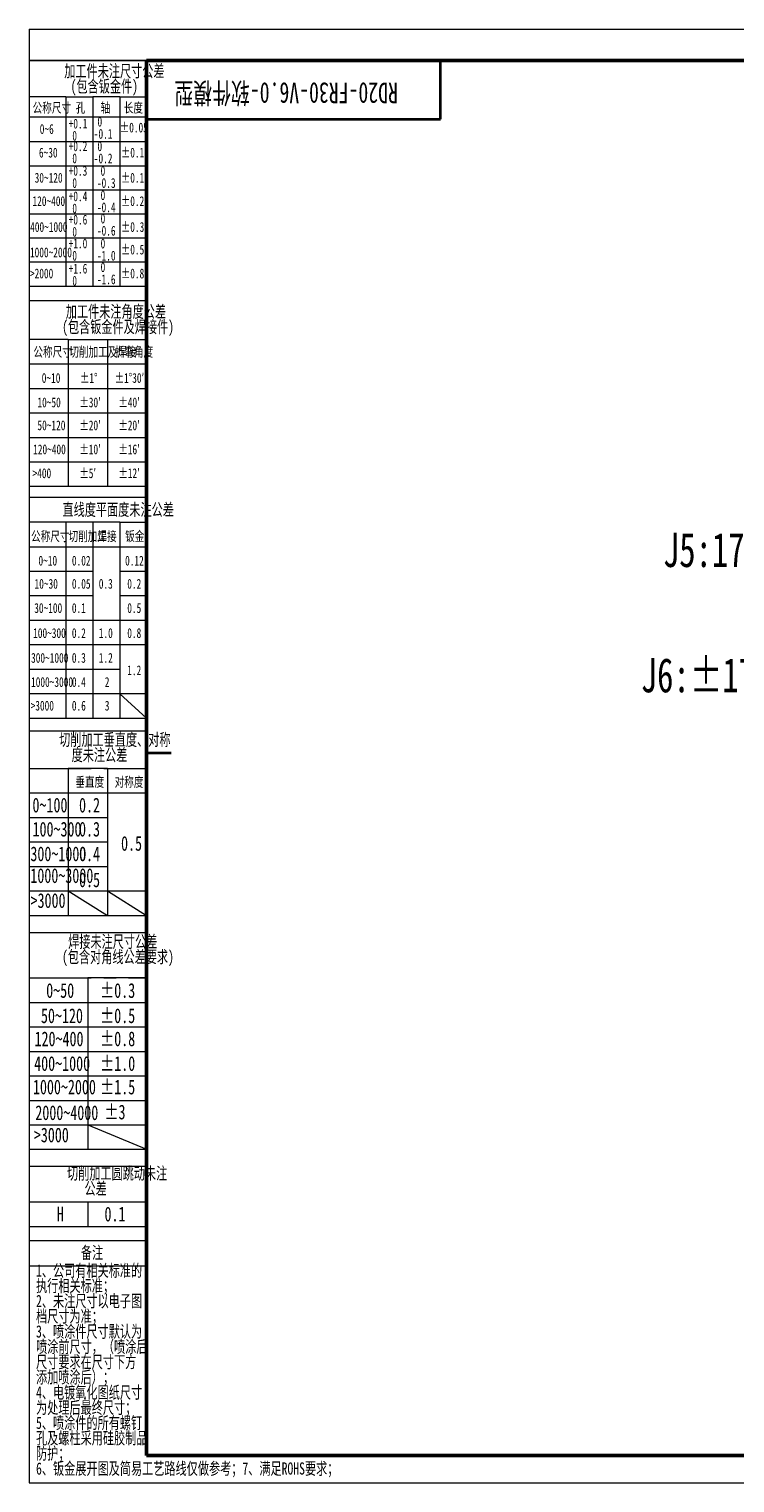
# Paper-space layout '图纸2' of a CAD drawing. Header units: millimetres. Extents: x 0 to 420, y 0 to 297.
# Tile 1 of 19: x 0 to 144, y 0 to 297. Entities that reach past the tile are written whole.
import ezdxf

# ---------------------------------------------------------------- set-up
doc = ezdxf.new("R2010")
doc.units = ezdxf.units.MM
doc.linetypes.add('CENTERX2', pattern=[20.32, 12.7, -2.54, 2.54, -2.54])
doc.layers.get('0').update_dxf_attribs({"lineweight": 18})
doc.layers.add('文字层', color=7, linetype='Continuous', lineweight=25)
doc.layers.add('标注层', color=150, linetype='Continuous', lineweight=18)
doc.styles.add('SLDTEXTSTYLE0', font='txt', dxfattribs={"width": 0.7})
doc.styles.add('SLDTEXTSTYLE1', font='txt', dxfattribs={"width": 0.7})

# ---------------------------------------------------------------- blocks, each defined once
blk = doc.blocks.new('SW_NOTE_25')
at = {"layer": '文字层', "color": 0, "char_height": 2.5, "attachment_point": 2, "style": 'SLDTEXTSTYLE0'}
for s, insert, width in [('加工件未注尺寸公差', (15.47, 3.22), 44.581), ('(包含钣金件)', (13.41, 0.11), 27.8631)]:
    blk.add_mtext(s, dxfattribs=dict(at, insert=insert, width=width))
blk = doc.blocks.new('SW_NOTE_26')
at = {"layer": '文字层', "color": 0, "char_height": 2, "attachment_point": 1, "style": 'SLDTEXTSTYLE1'}
for s, insert, width in [('-0.1', (0, 0.09), 7.4771), ('0', (0.75, 2.58), 1.6112)]:
    blk.add_mtext(s, dxfattribs=dict(at, insert=insert, width=width))
blk = doc.blocks.new('SW_NOTE_27')
at = {"layer": '文字层', "color": 0, "char_height": 2, "attachment_point": 1, "style": 'SLDTEXTSTYLE1'}
for s, insert, width in [('+0.1', (0, 2.58), 7.4302), ('0', (0.75, 0.09), 1.6112)]:
    blk.add_mtext(s, dxfattribs=dict(at, insert=insert, width=width))
blk = doc.blocks.new('SW_NOTE_28')
at = {"layer": '文字层', "color": 0, "char_height": 2, "attachment_point": 1, "style": 'SLDTEXTSTYLE1'}
for s, insert, width in [('+0.2', (0, 2.58), 7.5866), ('0', (0.75, 0.09), 1.6112)]:
    blk.add_mtext(s, dxfattribs=dict(at, insert=insert, width=width))
blk = doc.blocks.new('SW_NOTE_29')
at = {"layer": '文字层', "color": 0, "char_height": 2, "attachment_point": 1, "style": 'SLDTEXTSTYLE1'}
for s, insert, width in [('+0.3', (0, 2.58), 7.5866), ('0', (0.75, 0.09), 1.6112)]:
    blk.add_mtext(s, dxfattribs=dict(at, insert=insert, width=width))
blk = doc.blocks.new('SW_NOTE_30')
at = {"layer": '文字层', "color": 0, "char_height": 2, "attachment_point": 1, "style": 'SLDTEXTSTYLE1'}
for s, insert, width in [('+0.4', (0, 2.58), 7.6961), ('0', (0.75, 0.09), 1.6112)]:
    blk.add_mtext(s, dxfattribs=dict(at, insert=insert, width=width))
blk = doc.blocks.new('SW_NOTE_31')
at = {"layer": '文字层', "color": 0, "char_height": 2, "attachment_point": 1, "style": 'SLDTEXTSTYLE1'}
for s, insert, width in [('-0.2', (0, 0.09), 7.6335), ('0', (0.75, 2.58), 1.6112)]:
    blk.add_mtext(s, dxfattribs=dict(at, insert=insert, width=width))
blk = doc.blocks.new('SW_NOTE_32')
at = {"layer": '文字层', "color": 0, "char_height": 2, "attachment_point": 1, "style": 'SLDTEXTSTYLE1'}
for s, insert, width in [('-0.3', (0, 0.09), 7.6335), ('0', (0.75, 2.58), 1.6112)]:
    blk.add_mtext(s, dxfattribs=dict(at, insert=insert, width=width))
blk = doc.blocks.new('SW_NOTE_33')
at = {"layer": '文字层', "color": 0, "char_height": 2, "attachment_point": 1, "style": 'SLDTEXTSTYLE1'}
for s, insert, width in [('-0.4', (0, 0.09), 7.743), ('0', (0.75, 2.58), 1.6112)]:
    blk.add_mtext(s, dxfattribs=dict(at, insert=insert, width=width))
blk = doc.blocks.new('SW_NOTE_34')
at = {"layer": '文字层', "color": 0, "char_height": 2, "attachment_point": 1, "style": 'SLDTEXTSTYLE1'}
for s, insert, width in [('+0.6', (0, 2.58), 7.6335), ('0', (0.75, 0.09), 1.6112)]:
    blk.add_mtext(s, dxfattribs=dict(at, insert=insert, width=width))
blk = doc.blocks.new('SW_NOTE_35')
at = {"layer": '文字层', "color": 0, "char_height": 2, "attachment_point": 1, "style": 'SLDTEXTSTYLE1'}
for s, insert, width in [('-0.6', (0, 0.09), 7.6804), ('0', (0.75, 2.58), 1.6112)]:
    blk.add_mtext(s, dxfattribs=dict(at, insert=insert, width=width))
blk = doc.blocks.new('SW_NOTE_36')
at = {"layer": '文字层', "color": 0, "char_height": 2, "attachment_point": 1, "style": 'SLDTEXTSTYLE1'}
for s, insert, width in [('+1.0', (0, 2.58), 7.6335), ('0', (0.75, 0.09), 1.6112)]:
    blk.add_mtext(s, dxfattribs=dict(at, insert=insert, width=width))
blk = doc.blocks.new('SW_NOTE_37')
at = {"layer": '文字层', "color": 0, "char_height": 2, "attachment_point": 1, "style": 'SLDTEXTSTYLE1'}
for s, insert, width in [('-1.0', (0, 0.09), 7.6804), ('0', (0.75, 2.58), 1.6112)]:
    blk.add_mtext(s, dxfattribs=dict(at, insert=insert, width=width))
blk = doc.blocks.new('SW_NOTE_38')
at = {"layer": '文字层', "color": 0, "char_height": 2, "attachment_point": 1, "style": 'SLDTEXTSTYLE1'}
for s, insert, width in [('+1.6', (0, 2.58), 7.6335), ('0', (0.75, 0.09), 1.6112)]:
    blk.add_mtext(s, dxfattribs=dict(at, insert=insert, width=width))
blk = doc.blocks.new('SW_NOTE_39')
at = {"layer": '文字层', "color": 0, "char_height": 2, "attachment_point": 1, "style": 'SLDTEXTSTYLE1'}
for s, insert, width in [('-1.6', (0, 0.09), 7.6804), ('0', (0.75, 2.58), 1.6112)]:
    blk.add_mtext(s, dxfattribs=dict(at, insert=insert, width=width))
blk = doc.blocks.new('SW_NOTE_40')
at = {"layer": '文字层', "color": 0, "char_height": 2.5, "attachment_point": 2, "style": 'SLDTEXTSTYLE0'}
for s, insert, width in [('加工件未注角度公差', (15.47, 3.22), 44.581), ('(包含钣金件及焊接件)', (15.91, 0.11), 47.8855)]:
    blk.add_mtext(s, dxfattribs=dict(at, insert=insert, width=width))
blk = doc.blocks.new('SW_NOTE_41')
at = {"layer": '文字层', "color": 0, "char_height": 2.5, "attachment_point": 2, "style": 'SLDTEXTSTYLE0'}
for s, insert, width in [('切削加工垂直度、对称', (17.19, 3.22), 49.6257), ('度未注公差', (14.06, 0.11), 24.5782)]:
    blk.add_mtext(s, dxfattribs=dict(at, insert=insert, width=width))
blk = doc.blocks.new('SW_NOTE_42')
at = {"layer": '文字层', "color": 0, "char_height": 2.5, "attachment_point": 2, "style": 'SLDTEXTSTYLE0'}
for s, insert, width in [('焊接未注尺寸公差', (13.75, 3.22), 39.5559), ('(包含对角线公差要求)', (14.82, 0.11), 47.8855)]:
    blk.add_mtext(s, dxfattribs=dict(at, insert=insert, width=width))
blk = doc.blocks.new('SW_NOTE_43')
at = {"layer": '文字层', "color": 0, "char_height": 2.5, "attachment_point": 2, "style": 'SLDTEXTSTYLE0'}
for s, insert, width in [('切削加工圆跳动未注', (15.47, 3.22), 44.6201), ('公差', (11.09, 0.11), 9.3855)]:
    blk.add_mtext(s, dxfattribs=dict(at, insert=insert, width=width))
blk = doc.blocks.new('SW_NOTE_44')
at = {"layer": '文字层', "color": 0, "char_height": 2.5, "attachment_point": 1, "style": 'SLDTEXTSTYLE0'}
for s, insert, width in [('1、公司有相关标准的', (0, 3.22), 46.595), ('执行相关标准；', (0, 0.11), 31.1676), ('2、未注尺寸以电子图', (0, -3), 46.8687), ('档尺寸为准；', (0, -6.11), 26.1425), ('3、喷涂件尺寸默认为', (0, -9.22), 47.0056), ('喷涂前尺寸，（喷涂后', (0, -12.33), 49.2933), ('尺寸要求在尺寸下方', (0, -15.44), 44.6788), ('添加喷涂后）；', (0, -18.56), 31.1285), ('4、电镀氧化图纸尺寸', (0, -21.67), 47.1034), ('为处理后最终尺寸；', (0, -24.78), 41.1201), ('5、喷涂件的所有螺钉', (0, -27.89), 47.0447), ('孔及螺柱采用硅胶制品', (0, -31), 49.3324), ('防护；', (0, -34.11), 10.8324)]:
    blk.add_mtext(s, dxfattribs=dict(at, insert=insert, width=width))

psp = doc.layouts.new('图纸2')

# ---------------------------------------------------------------- linework, layer by layer
at = {"color": 7, "linetype": 'Continuous', "lineweight": 18}
for p, q in [((-0.0005116, 297.3965803), (419.992988, 297.3965803)), ((-0.0005116, 297.3965803), (-0.0005116, 0.3965803)), ((-0.0005116, 0.3965803), (419.992988, 0.3965803))]:
    psp.add_line(p, q, dxfattribs=at)
at = {"color": 1, "linetype": 'Continuous', "lineweight": 18}
for p, q in [((-0.0005116, 290.9894456), (-0.0005116, 0.3965803)), ((7.4931136, 283.5731394), (-0.0005116, 283.5731394)), ((7.4931136, 283.5731394), (7.4931136, 279.5731394)), ((7.4931136, 283.5731394), (12.9940519, 283.5731394)), ((12.9940519, 283.5731394), (12.9940519, 244.8997176)), ((18.4949902, 283.5731394), (12.9940519, 283.5731394)), ((18.4949902, 283.5731394), (18.4949902, 244.8997176)), ((18.4949902, 283.5731394), (23.9959285, 283.5731394)), ((-0.0040715, 279.4491781), (23.9959285, 279.4491781)), ((7.4931136, 279.9544775), (7.4931136, 244.8997176)), ((-0.0040715, 274.4004267), (23.9959285, 274.4004267)), ((-0.0040715, 269.4836419), (23.9959285, 269.4836419)), ((-0.0040715, 264.566857), (23.9959285, 264.566857)), ((-0.0040715, 259.6500722), (23.9959285, 259.6500722)), ((-0.0040715, 254.7332873), (23.9959285, 254.7332873)), ((-0.0040715, 249.8165025), (23.9959285, 249.8165025)), ((-0.0040715, 244.8997176), (23.9959285, 244.8997176)), ((-0.0005116, 241.9716584), (23.9959285, 241.9716584)), ((7.992988, 233.9945961), (-0.0005116, 233.9945961)), ((7.992988, 233.9945961), (7.992988, 203.9945961)), ((7.992988, 233.9945961), (15.992988, 233.9945961)), ((15.992988, 233.9945961), (15.992988, 203.9945961)), ((15.992988, 233.9945961), (23.9959285, 233.9945961)), ((-0.0005116, 228.9945961), (23.9959285, 228.9945961)), ((-0.0005116, 223.9945961), (23.9959285, 223.9945961)), ((-0.0005116, 218.9945961), (23.9959285, 218.9945961)), ((-0.0005116, 213.9945961), (23.9959285, 213.9945961)), ((-0.0005116, 208.9945961), (23.9959285, 208.9945961)), ((-0.0005116, 203.9945961), (23.9959285, 203.9945961)), ((-0.0005116, 201.7401775), (23.9959285, 201.7401775)), ((7.4959285, 196.6533284), (-0.0005116, 196.6533284)), ((7.4959285, 196.6533284), (7.4959285, 156.6533284)), ((12.9959285, 196.6533284), (7.4959285, 196.6533284)), ((12.9959285, 196.6533284), (12.9959285, 156.6533284)), ((18.4959285, 196.6533284), (12.9959285, 196.6533284)), ((18.4959285, 196.6533284), (18.4959285, 156.6533284)), ((18.4959285, 196.6533284), (23.9959285, 196.6533284)), ((-0.0005116, 191.6533284), (23.9959285, 191.6533284)), ((-0.0005116, 186.6533284), (12.9959285, 186.6533284)), ((18.4959285, 186.6533284), (23.9959285, 186.6533284)), ((-0.0005116, 181.6533284), (12.9959285, 181.6533284)), ((18.4959285, 181.6533284), (23.9937136, 181.6533284)), ((-0.0005116, 176.6533284), (23.9959285, 176.6533284)), ((-0.0005116, 171.6533284), (23.9959285, 171.6533284)), ((-0.0047971, 166.6533284), (18.4959285, 166.6533284)), ((-0.0005116, 161.6533284), (23.9959285, 161.6533284)), ((18.4959285, 161.5922836), (23.9959285, 156.6533284)), ((-0.0005116, 156.6533284), (23.9959285, 156.6533284)), ((-0.0005116, 154.0076482), (23.9959285, 154.0076482)), ((-0.0005116, 146.3426371), (7.9983017, 146.3426371)), ((7.9983017, 146.3426371), (7.9983017, 116.3343986)), ((15.9971151, 146.3426371), (7.9983017, 146.3426371)), ((15.9971151, 146.3426371), (15.9971151, 116.3343986)), ((15.9971151, 146.3426371), (23.9959285, 146.3426371)), ((-0.0005116, 141.3426371), (23.9959285, 141.3426371)), ((-0.0065706, 136.3409894), (15.9971151, 136.3409894)), ((-0.0065706, 131.3393417), (15.9971151, 131.3393417)), ((-0.0065706, 126.337694), (15.9971151, 126.337694)), ((-0.0005116, 121.3360463), (23.9959285, 121.3360463)), ((7.9983017, 121.3360463), (15.9971151, 116.3343986)), ((15.9971151, 121.3267832), (23.9959285, 116.3343986)), ((-0.0005116, 116.3343986), (23.9959285, 116.3343986)), ((23.9959285, 116.3343986), (23.9691976, 116.4222433)), ((-0.0005116, 112.8638203), (23.9959285, 112.8638203)), ((-0.0005116, 103.5514552), (11.9977084, 103.5514552)), ((11.9977084, 103.5514552), (11.9977084, 68.5514552)), ((23.9959285, 103.5514552), (11.9977084, 103.5514552)), ((-0.0005116, 98.5514552), (23.9959285, 98.5514552)), ((-0.0005116, 93.5514552), (23.9959285, 93.5514552)), ((-0.0005116, 88.5514552), (23.9959285, 88.5514552)), ((-0.0005116, 83.5514552), (23.9959285, 83.5514552)), ((-0.0005116, 78.5514552), (23.9959285, 78.5514552)), ((-0.0005116, 73.5514552), (23.9959285, 73.5514552)), ((11.9977084, 73.5421789), (23.9959285, 68.5514552)), ((-0.0005116, 68.5514552), (23.9959285, 68.5514552)), ((-0.0005116, 65.0930544), (23.9959285, 65.0930544)), ((-0.0005116, 57.8027957), (23.9959285, 57.8027957)), ((11.9977084, 57.8027957), (11.9977084, 52.8027957)), ((-0.0005116, 52.8027957), (23.9959285, 52.8027957)), ((-0.0005116, 49.9051424), (23.9959285, 49.9051424)), ((-0.0005116, 44.7514724), (23.9959285, 44.7514724))]:
    psp.add_line(p, q, dxfattribs=at)
at = {"color": 7, "linetype": 'Continuous', "lineweight": 50}
for p, q in [((23.9959285, 5.9894456), (23.9959285, 290.9894456)), ((23.9959285, 290.9894456), (413.9959285, 290.9894456)), ((23.9959285, 5.9894456), (413.9959285, 5.9894456))]:
    psp.add_line(p, q, dxfattribs=at)
at = {"color": 7, "linetype": 'Continuous', "lineweight": 35}
for p, q in [((83.9959285, 278.9894456), (83.9959285, 290.9894456)), ((23.9959285, 278.9894456), (83.9959285, 278.9894456)), ((28.9959285, 149.4894456), (23.9959285, 149.4894456))]:
    psp.add_line(p, q, dxfattribs=at)
at = {"color": 1, "linetype": 'CENTERX2', "lineweight": 18}
for p, q in [((-0.0005116, 146.3426371), (23.9959285, 146.3426371)), ((-0.0005116, 103.5514552), (23.9959285, 103.5514552))]:
    psp.add_line(p, q, dxfattribs=at)
at = {"layer": '文字层', "color": 1}
psp.add_line((23.9959285, 290.9894456), (-0.0005116, 290.9894456), dxfattribs=at)

# ---------------------------------------------------------------- block references
for name, p in [('SW_NOTE_25', (1.9438925, 286.8567313)), ('SW_NOTE_26', (13.2128282, 276.9051043)), ('SW_NOTE_27', (8.0717982, 276.5087901)), ('SW_NOTE_28', (8.0717982, 271.887177)), ('SW_NOTE_31', (13.2128282, 271.8871772)), ('SW_NOTE_29', (8.0717982, 266.86071)), ('SW_NOTE_32', (13.8473056, 266.8607098)), ('SW_NOTE_33', (13.8473056, 261.8970567)), ('SW_NOTE_30', (8.0717982, 261.6614004)), ('SW_NOTE_34', (8.0717982, 256.8879708)), ('SW_NOTE_35', (13.8486944, 257.1118467)), ('SW_NOTE_36', (8.0717982, 252.0137554)), ('SW_NOTE_37', (13.8486944, 252.0137552)), ('SW_NOTE_38', (8.0717982, 246.8803593)), ('SW_NOTE_39', (13.8486944, 247.186944)), ('SW_NOTE_40', (2.2567071, 237.725105)), ('SW_NOTE_41', (0.3081687, 150.2698825)), ('SW_NOTE_42', (3.3266297, 109.0139617)), ('SW_NOTE_43', (2.5026855, 61.6803079)), ('SW_NOTE_44', (1.4141445, 41.8149058))]:
    psp.add_blockref(name, p, dxfattribs=at)

# ---------------------------------------------------------------- texts
at = {"color": 7, "linetype": 'Continuous', "lineweight": 0, "insert": (52.4882003, 282.2252771), "char_height": 4.233333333, "width": 96.647709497, "attachment_point": 2, "rotation": 180, "style": 'SLDTEXTSTYLE0'}
psp.add_mtext('RD20-FR30-V6.0-软件模型', dxfattribs=at)
at = {"layer": '文字层', "color": 1}
for s, insert, char_height, width, attachment_point, style in [('公称尺寸', (0.7236689, 282.3304405), 2, 15.517318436, 1, 'SLDTEXTSTYLE0'), ('孔', (9.5078437, 282.3304405), 2, 3.660335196, 1, 'SLDTEXTSTYLE0'), ('轴', (14.5989393, 282.3304405), 2, 3.550837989, 1, 'SLDTEXTSTYLE0'), ('长度', (19.3231518, 282.3304405), 2, 7.602234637, 1, 'SLDTEXTSTYLE0'), ('0~6', (2.1717435, 277.9823416), 2, 5.615642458, 1, 'SLDTEXTSTYLE1'), ('%%P0.05', (18.5342629, 278.2887327), 2, 11.137430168, 1, 'SLDTEXTSTYLE1'), ('%%P0.1', (18.7483429, 273.1627268), 2, 8.97877095, 1, 'SLDTEXTSTYLE1'), ('6~30', (2.0084829, 273.1627268), 2, 7.617877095, 1, 'SLDTEXTSTYLE1'), ('30~120', (1.1293163, 268.0191099), 2, 11.575418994, 1, 'SLDTEXTSTYLE1'), ('%%P0.15', (18.7483429, 268.0191099), 2, 11.137430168, 1, 'SLDTEXTSTYLE1'), ('120~400', (0.6904278, 263.2549891), 2, 13.358659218, 1, 'SLDTEXTSTYLE1'), ('%%P0.2', (18.7483429, 263.2549891), 2, 9.135195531, 1, 'SLDTEXTSTYLE1'), ('400~1000', (0.2099909, 257.9708919), 2, 15.673743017, 1, 'SLDTEXTSTYLE1'), ('%%P0.3', (18.7483429, 257.9708919), 2, 9.135195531, 1, 'SLDTEXTSTYLE1'), ('1000~2000', (0.1711014, 252.7824427), 2, 17.363128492, 1, 'SLDTEXTSTYLE1'), ('%%P0.5', (18.7483429, 253.3619854), 2, 9.135195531, 1, 'SLDTEXTSTYLE1'), ('>2000', (0.1711014, 248.469112), 2, 9.541899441, 1, 'SLDTEXTSTYLE1'), ('%%P0.8', (18.7483429, 248.469112), 2, 9.150837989, 1, 'SLDTEXTSTYLE1'), ('公称尺寸', (0.8728681, 232.4656021), 2, 15.517318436, 1, 'SLDTEXTSTYLE0'), ('切削加工及焊接', (8.2028679, 232.4656021), 2, 27.734078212, 1, 'SLDTEXTSTYLE0'), ('折弯角度', (17.4941762, 232.4656021), 2, 15.595530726, 1, 'SLDTEXTSTYLE0'), ('0~10', (2.5803191, 227.1224266), 2, 7.617877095, 1, 'SLDTEXTSTYLE1'), ('%%P1%%D', (10.4111039, 227.1224266), 2, 6.83575419, 1, 'SLDTEXTSTYLE1'), ('%%P1%%D30′', (17.4941762, 227.1224266), 2, 14.625698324, 1, 'SLDTEXTSTYLE0'), ('10~50', (1.7025413, 222.1322214), 2, 9.354189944, 1, 'SLDTEXTSTYLE1'), ('%%P30′', (10.2791595, 222.1322214), 2, 8.618994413, 1, 'SLDTEXTSTYLE0'), ('%%P40′', (18.2441761, 222.1322214), 2, 8.618994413, 1, 'SLDTEXTSTYLE0'), ('50~120', (1.7025413, 217.449122), 2, 11.575418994, 1, 'SLDTEXTSTYLE1'), ('%%P20′', (10.2791595, 217.449122), 2, 8.618994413, 1, 'SLDTEXTSTYLE0'), ('%%P20′', (18.2441761, 217.449122), 2, 8.618994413, 1, 'SLDTEXTSTYLE0'), ('120~400', (0.8247642, 212.5439182), 2, 13.358659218, 1, 'SLDTEXTSTYLE1'), ('%%P10′', (10.2791595, 212.5439182), 2, 8.618994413, 1, 'SLDTEXTSTYLE0'), ('%%P16′', (18.2455649, 212.5439182), 2, 8.618994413, 1, 'SLDTEXTSTYLE0'), ('>400', (0.7005306, 207.6612589), 2, 7.539664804, 1, 'SLDTEXTSTYLE1'), ('%%P5′', (10.2791595, 207.6612589), 2, 6.616759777, 1, 'SLDTEXTSTYLE0'), ('%%P12′', (18.2455649, 207.6612589), 2, 8.618994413, 1, 'SLDTEXTSTYLE0'), ('直线度平面度未注公差', (18.1914102, 200.48856), 2.5, 49.547486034, 2, 'SLDTEXTSTYLE0'), ('公称尺寸', (0.3969858, 194.797927), 2, 15.517318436, 1, 'SLDTEXTSTYLE0'), ('切削加工', (8.0499514, 194.797927), 2, 15.658100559, 1, 'SLDTEXTSTYLE0'), ('焊接', (13.9446838, 194.797927), 2, 7.680446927, 1, 'SLDTEXTSTYLE0'), ('钣金', (19.6093315, 194.797927), 2, 7.711731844, 1, 'SLDTEXTSTYLE0'), ('0~10', (1.9088555, 189.8071221), 2, 7.617877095, 1, 'SLDTEXTSTYLE1'), ('0.02', (8.7386836, 189.8071221), 2, 7.570949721, 1, 'SLDTEXTSTYLE1'), ('0.12', (19.6051649, 189.8071221), 2, 7.570949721, 1, 'SLDTEXTSTYLE1'), ('10~30', (1.1075207, 185.0771701), 2, 9.354189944, 1, 'SLDTEXTSTYLE1'), ('0.05', (8.7386836, 185.0771701), 2, 7.570949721, 1, 'SLDTEXTSTYLE1'), ('0.3', (14.2289582, 185.0771701), 2, 5.568715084, 1, 'SLDTEXTSTYLE1'), ('0.2', (20.0440538, 185.0771701), 2, 5.568715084, 1, 'SLDTEXTSTYLE1'), ('30~100', (1.0481625, 180.1230744), 2, 11.575418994, 1, 'SLDTEXTSTYLE1'), ('0.1', (8.7268543, 180.1230744), 2, 5.412290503, 1, 'SLDTEXTSTYLE1'), ('0.5', (20.0440538, 180.1230744), 2, 5.568715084, 1, 'SLDTEXTSTYLE1'), ('100~300', (0.8247642, 175.0026337), 2, 13.358659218, 1, 'SLDTEXTSTYLE1'), ('0.2', (8.7268543, 175.0026337), 2, 5.568715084, 1, 'SLDTEXTSTYLE1'), ('1.0', (14.2289582, 175.0026337), 2, 5.34972067, 1, 'SLDTEXTSTYLE1'), ('0.8', (20.0440538, 175.0026337), 2, 5.584357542, 1, 'SLDTEXTSTYLE1'), ('300~1000', (0.3984465, 169.9444527), 2, 15.579888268, 1, 'SLDTEXTSTYLE1'), ('0.3', (8.7268543, 169.9444527), 2, 5.568715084, 1, 'SLDTEXTSTYLE1'), ('1.2', (14.2289582, 169.9444527), 2, 5.302793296, 1, 'SLDTEXTSTYLE1'), ('1.2', (20.0412761, 167.4097502), 2, 5.302793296, 1, 'SLDTEXTSTYLE1'), ('1000~3000', (0.3984465, 165.0119882), 2, 17.363128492, 1, 'SLDTEXTSTYLE1'), ('0.4', (8.7268543, 165.0119882), 2, 5.678212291, 1, 'SLDTEXTSTYLE1'), ('2', (15.4540336, 165.0119882), 2, 1.548603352, 1, 'SLDTEXTSTYLE1'), ('>3000', (0.3081687, 160.1784463), 2, 9.541899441, 1, 'SLDTEXTSTYLE1'), ('0.6', (8.7268543, 160.1784463), 2, 5.615642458, 1, 'SLDTEXTSTYLE1'), ('3', (15.4540336, 160.1784463), 2, 1.517318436, 1, 'SLDTEXTSTYLE1'), ('垂直度', (9.4495466, 144.6053953), 2, 11.606703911, 1, 'SLDTEXTSTYLE0'), ('对称度', (17.4679064, 144.6053953), 2, 11.637988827, 1, 'SLDTEXTSTYLE0'), ('0~100', (0.6847062, 140.3666829), 3, 14.430167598, 1, 'SLDTEXTSTYLE1'), ('0.2', (10.1978353, 140.3666829), 3, 8.353072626, 1, 'SLDTEXTSTYLE1'), ('100~300', (0.695123, 135.4524618), 3, 20.037988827, 1, 'SLDTEXTSTYLE1'), ('0.3', (10.1978353, 135.4524618), 3, 8.353072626, 1, 'SLDTEXTSTYLE1'), ('0.5', (18.7762398, 132.5457658), 3, 8.353072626, 1, 'SLDTEXTSTYLE1'), ('300~1000', (0.2617896, 130.4110618), 3, 23.369832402, 1, 'SLDTEXTSTYLE1'), ('0.4', (10.1978353, 130.4110618), 3, 8.517318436, 1, 'SLDTEXTSTYLE1'), ('1000~3000', (0.2541502, 125.9602585), 3, 26.044692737, 1, 'SLDTEXTSTYLE1'), ('0.5', (10.1978353, 125.0991676), 3, 8.353072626, 1, 'SLDTEXTSTYLE1'), ('>3000', (0.2958171, 120.8624334), 3, 14.312849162, 1, 'SLDTEXTSTYLE1'), ('0~50', (3.4881391, 102.4915241), 3, 11.426815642, 1, 'SLDTEXTSTYLE1'), ('%%P0.3', (14.5214128, 102.4915241), 3, 13.702793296, 1, 'SLDTEXTSTYLE1'), ('50~120', (2.4215577, 97.3363958), 3, 17.363128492, 1, 'SLDTEXTSTYLE1'), ('%%P0.5', (14.5214128, 97.3363958), 3, 13.702793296, 1, 'SLDTEXTSTYLE1'), ('120~400', (1.1048911, 92.6187117), 3, 20.037988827, 1, 'SLDTEXTSTYLE1'), ('%%P0.8', (14.5214128, 92.6187117), 3, 13.726256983, 1, 'SLDTEXTSTYLE1'), ('400~1000', (1.0294442, 87.5727314), 3, 23.510614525, 1, 'SLDTEXTSTYLE1'), ('%%P1.0', (14.5214128, 87.5727314), 3, 13.773184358, 1, 'SLDTEXTSTYLE1'), ('1000~2000', (0.7836105, 82.7836759), 3, 26.044692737, 1, 'SLDTEXTSTYLE1'), ('%%P1.5', (14.5214128, 82.7836759), 3, 13.702793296, 1, 'SLDTEXTSTYLE1'), ('2000~4000', (1.2699128, 77.5260635), 3, 26.420111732, 1, 'SLDTEXTSTYLE1'), ('%%P3', (15.3937239, 77.6711331), 3, 7.696089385, 1, 'SLDTEXTSTYLE1'), ('>3000', (0.9648612, 72.9839052), 3, 14.312849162, 1, 'SLDTEXTSTYLE1'), ('H', (5.6606944, 56.8260512), 3, 2.792178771, 1, 'SLDTEXTSTYLE1'), ('0.1', (15.3937239, 56.8260512), 3, 8.118435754, 1, 'SLDTEXTSTYLE1'), ('备注', (12.8582885, 48.6900487), 2.5, 9.502793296, 2, 'SLDTEXTSTYLE0'), ('6、钣金展开图及简易工艺路线仅做参考；7、满足ROHS要求；', (1.4141445, 4.5931322), 2.5, 131.240223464, 1, 'SLDTEXTSTYLE0')]:
    psp.add_mtext(s, dxfattribs=dict(at, insert=insert, char_height=char_height, width=width, attachment_point=attachment_point, style=style))
at = {"layer": '标注层', "color": 7, "char_height": 7, "attachment_point": 1, "style": 'SLDTEXTSTYLE1'}
for s, insert, width in [('J5:175%%D', (129.4362736, 194.5058365), 46.645810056), ('J6:%%P175%%D', (124.9109545, 168.9038568), 60.661452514)]:
    psp.add_mtext(s, dxfattribs=dict(at, insert=insert, width=width))

doc.saveas('drawing.dxf')
